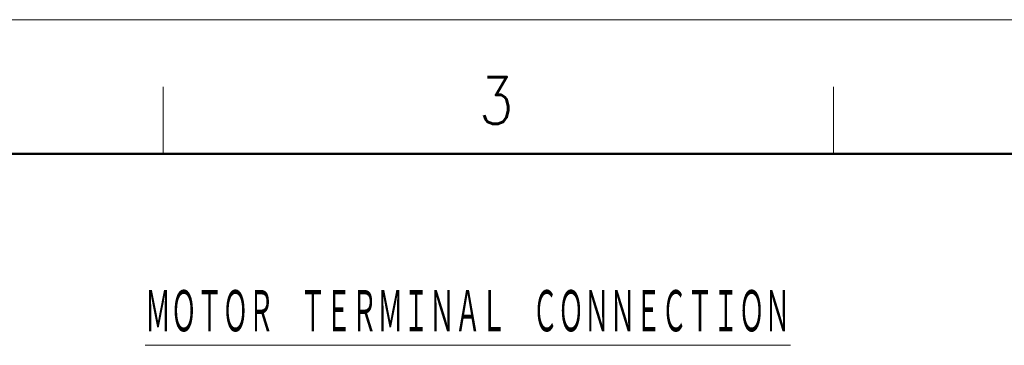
# Model space of a CAD drawing. Header units: millimetres. Extents: x 0 to 594, y 0 to 420.
# Tile 62 of 112: x 140 to 244, y 386 to 420. Entities that reach past the tile are written whole.
import ezdxf

# ---------------------------------------------------------------- set-up
doc = ezdxf.new("R2010")
doc.units = ezdxf.units.MM
doc.header["$LTSCALE"] = 0.257233
doc.layers.add('NoLayerName_001', color=7, linetype='Continuous')
doc.styles.get("Standard").update_dxf_attribs({"font": 'txt', "bigfont": 'extfont2'})

msp = doc.modelspace()

# ---------------------------------------------------------------- linework, layer by layer
at = {"layer": 'NoLayerName_001', "color": 7, "linetype": 'Continuous', "lineweight": 13}
msp.add_line((0, 420.0255), (593.9754, 420.0255), dxfattribs=at)
at = {"layer": 'NoLayerName_001', "color": 2, "linetype": 'Continuous', "lineweight": 13}
for p, q in [((155.565, 405.8832), (155.565, 412.9543)), ((226.2763, 412.9543), (226.2763, 405.8832))]:
    msp.add_line(p, q, dxfattribs=at)
at = {"layer": 'NoLayerName_001', "color": 7, "linetype": 'Continuous', "lineweight": 50}
msp.add_line((35.3557, 405.8832), (579.8331, 405.8832), dxfattribs=at)

# ---------------------------------------------------------------- texts
at = {"layer": 'NoLayerName_001', "color": 2, "lineweight": 13, "insert": (188.8761, 409.0313), "char_height": 4.949795, "attachment_point": 7}
msp.add_mtext('\\A1;\\W0.8600;3', dxfattribs=at)
at = {"layer": 'NoLayerName_001', "color": 3, "lineweight": 13, "insert": (153.6739, 386.6865), "char_height": 4.949795, "attachment_point": 7}
msp.add_mtext('\\A1;\\W0.5000;\\LＭＯＴＯＲ\u3000ＴＥＲＭＩＮＡＬ\u3000ＣＯＮＮＥＣＴＩＯＮ\\l', dxfattribs=at)

doc.saveas('drawing.dxf')
